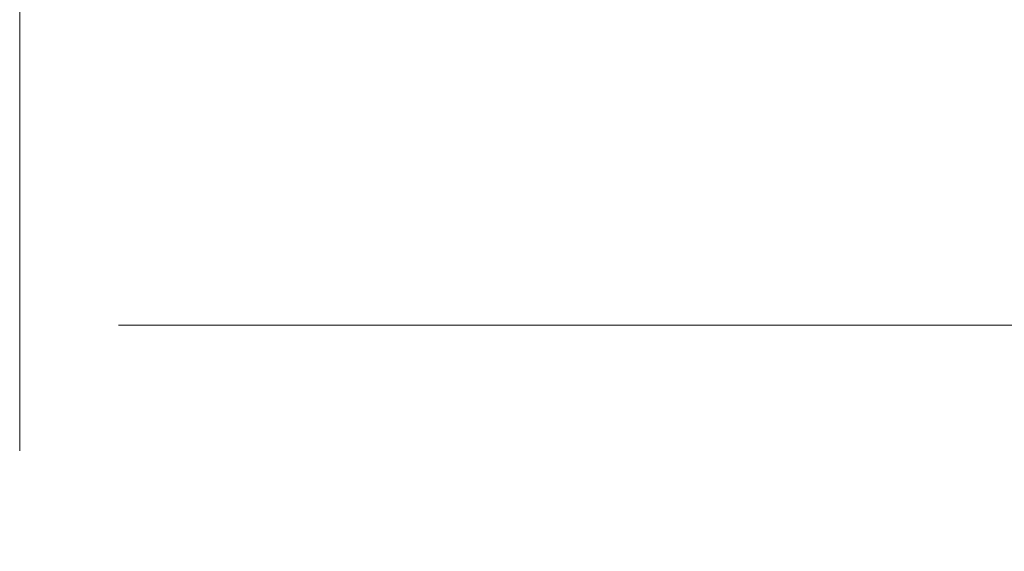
# Paper-space layout 'Sheet' of a CAD drawing. Header units: inches. Extents: x 0.2 to 10.8, y 0.2 to 8.3.
# Tile 96 of 256: x 2.886 to 3.866, y 2.916 to 3.444. Entities that reach past the tile are written whole.
import ezdxf

# ---------------------------------------------------------------- set-up
doc = ezdxf.new("R2010")
doc.units = ezdxf.units.IN
doc.header["$MEASUREMENT"] = 0
doc.layers.get('0').update_dxf_attribs({"lineweight": 5})
doc.styles.add('My Text', font='tahoma.ttf')
doc.dimstyles.new('My Dimension - mm [in] (ANSI)$0', dxfattribs={"dimtxt": 0.12, "dimasz": 0.098425, "dimexe": 0.125, "dimexo": 0.063, "dimgap": 0.031496, "dimtad": 0, "dimlfac": 250, "dimzin": 4, "dimdsep": 46, "dimtxsty": 'My Text', "dimblk": 'Filled-1', "dimcen": 0.09, "dimclrd": 1, "dimclre": 1, "dimclrt": 1, "dimadec": 1, "dimazin": 1, "dimtfac": 1, "dimtofl": 0, "dimtmove": 0, "dimatfit": 3, "dimfxl": 1, "dimtolj": 1, "dimtzin": 4, "dimlwd": -1, "dimlwe": -1, "dimarcsym": 0})

# ---------------------------------------------------------------- blocks, each defined once
blk = doc.blocks.new('*D7')
at = {"color": 1, "true_color": 0xff0000}
for p, q in [((2.88585, 4.51074), (2.88585, 3.01549)), ((4.10888, 4.51074), (4.10888, 3.01549)), ((2.98427, 3.14049), (4.01045, 3.14049)), ((4.10888, 3.14049), (4.2073, 3.14049))]:
    blk.add_line(p, q, dxfattribs=at)
at = {"layer": 'Defpoints', "color": 0}
for p in [(2.88585, 4.57374), (4.10888, 4.57374), (4.10888, 3.14049)]:
    blk.add_point(p, dxfattribs=at)
at = {"color": 1, "true_color": 0xff0000, "insert": (5.07272, 3.14049), "char_height": 0.12, "attachment_point": 5, "style": 'My Text'}
blk.add_mtext('\\A1;305.76 mm [12.038 in]', dxfattribs=at)
blk = doc.blocks.new('Filled-1')

psp = doc.layouts.new('Sheet')

# ---------------------------------------------------------------- dimensions: what is measured, and where the dimension line sits
dim = psp.add_linear_dim(base=(4.10888, 3.140491), p1=(2.885847, 4.573735), p2=(4.10888, 4.573735), dimstyle='My Dimension - mm [in] (ANSI)$0', override={"dimpost": ' mm'})
dim.commit()
dim.dimension.update_dxf_attribs({"geometry": '*D7', "text_midpoint": (5.072716, 3.140491), "dimtype": 160})

doc.saveas('drawing.dxf')
